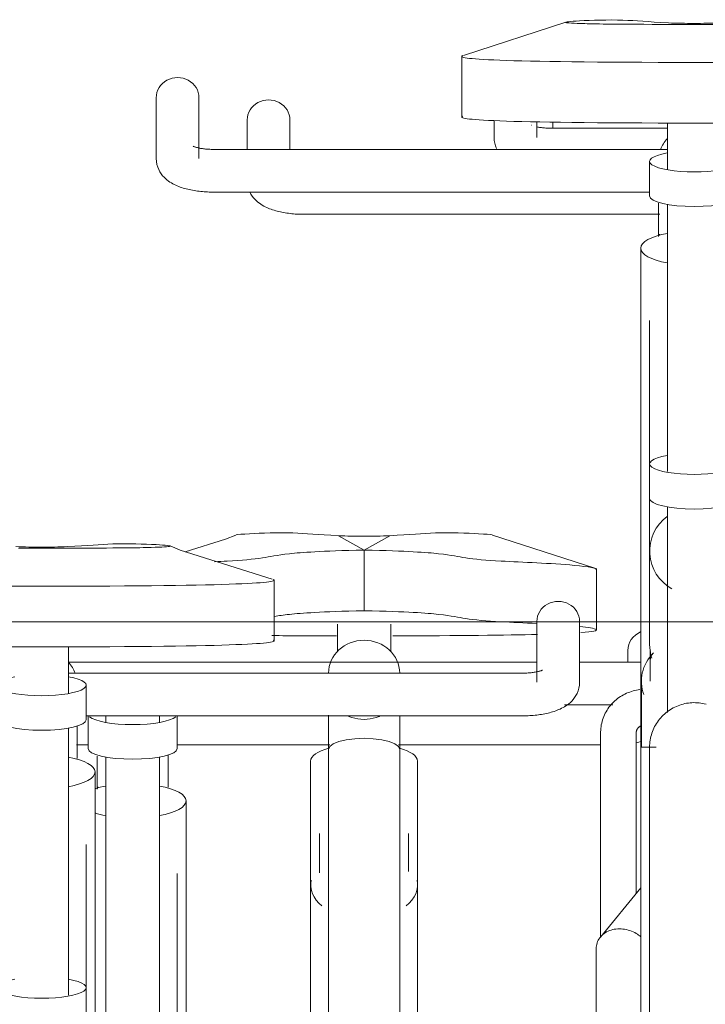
# Model space of a CAD drawing. Extents: x 50445 to 145605, y -10968 to 41989.
# Tile 253 of 256: x 97232 to 97617, y 172 to 725. Entities that reach past the tile are written whole.
import ezdxf

# ---------------------------------------------------------------- set-up
doc = ezdxf.new("R2010")
doc.units = 0
doc.header["$LTSCALE"] = 414.30304
doc.header["$MEASUREMENT"] = 0
doc.layers.add('A-DETL', color=5, linetype='CONTINUOUS', lineweight=18)
doc.layers.add('A-EQPM', color=6, linetype='CONTINUOUS', lineweight=18)

# ---------------------------------------------------------------- blocks, each defined once
blk = doc.blocks.new('97_KA_gestapelde fietsenstalling 8 fietsen 1600x1900 - Type-V119-plotview doorsnede C C  -  1 op 100')
at = {"layer": 'A-EQPM'}
for p, q in [((16180.2, 1.91), (16180.2, -14.7)), ((16204.2, -14.73), (16204.2, 1.91)), ((16351.71, 0.65), (16351.71, -2.93)), ((16212.2, -51.13), (16411.86, -51.13)), ((16393.9, -296.09), (16393.9, -302.93)), ((16090.9, -332.7), (16090.9, -351.3)), ((16100.9, -332.7), (16100.9, -336.54)), ((16130.9, -336.54), (16130.9, -332.7)), ((16140.9, -351.3), (16140.9, -332.7)), ((16084.28, -349.13), (16090.9, -349.13)), ((16140.8, -349.13), (16226.54, -349.13)), ((16265.13, -349.13), (16378.63, -349.13)), ((16100.9, -355.99), (16100.9, -506.13)), ((16130.9, -506.13), (16130.9, -355.99)), ((16096.37, -372.78), (16095.9, -374.01)), ((16145.9, -482.84), (16145.9, -380.63)), ((16140.9, -501.83), (16140.9, -421.36)), ((16145.9, -660.96), (16145.9, -450.21))]:
    blk.add_line(p, q, dxfattribs=at)
at = {"layer": 'A-EQPM', "flags": 128}
for points in [[(16181.6, -38.5), (16182.27, -39.77), (16183.01, -40.9), (16183.79, -41.91), (16184.6, -42.8), (16185.41, -43.58), (16186.23, -44.29), (16187.05, -44.92), (16187.87, -45.48), (16188.69, -45.99), (16189.51, -46.46), (16190.33, -46.89), (16191.15, -47.28), (16191.97, -47.65), (16192.8, -47.98), (16193.64, -48.3), (16194.48, -48.59), (16195.33, -48.86), (16196.19, -49.11), (16197.06, -49.35), (16197.93, -49.57), (16198.82, -49.77), (16199.71, -49.96), (16200.61, -50.13), (16201.53, -50.29), (16202.44, -50.43), (16203.37, -50.56), (16204.3, -50.68), (16205.24, -50.78), (16206.19, -50.87), (16207.14, -50.95), (16208.09, -51.01), (16209.05, -51.06), (16210.01, -51.1), (16210.97, -51.12), (16211.94, -51.13), (16212.2, -51.13)], [(16401.04, -347.35), (16400.16, -347.57), (16399.28, -347.77), (16398.38, -347.96)], [(16095.9, -355.44), (16095.9, -356.54), (16095.9, -357.65), (16095.9, -358.77), (16095.9, -359.91), (16095.9, -361.05), (16095.9, -362.2), (16095.9, -363.35), (16095.9, -364.51), (16095.9, -365.67), (16095.9, -366.83), (16095.9, -367.99), (16095.9, -369.14), (16095.9, -370.28), (16095.9, -371.42), (16095.9, -372.55), (16095.9, -373.67)], [(16135.9, -373.02), (16135.9, -371.9), (16135.9, -370.76), (16135.9, -369.62), (16135.9, -368.47), (16135.9, -367.32), (16135.9, -366.16), (16135.9, -365), (16135.9, -363.84), (16135.9, -362.69), (16135.9, -361.53), (16135.9, -360.39), (16135.9, -359.25), (16135.9, -358.12), (16135.9, -357), (16135.9, -355.9), (16135.9, -354.81)]]:
    blk.add_lwpolyline(points, dxfattribs=at)
at = {"layer": 'A-EQPM'}
for centre, major_axis, ratio, start_param, end_param in [((16192.2, 1.91), (12, 0), 0.939693, 0, 3.141593), ((16405.9, -296.09), (12, 0), 0.939693, 1.983095, 3.141593), ((16115.9, -331.87), (25, 0), 0.237436, 3.403392, 4.712389), ((16115.9, -331.87), (25, 0), 0.237436, 4.712389, 6.021386), ((16115.9, -351.3), (25, 0), 0.237436, 3.141593, 4.712389), ((16115.9, -351.3), (25, 0), 0.237436, 4.712389, 6.283185), ((16115.9, -380.63), (30, 0), 0.320127, 2.094395, 2.352654), ((16115.9, -380.63), (30, 0), 0.320127, 5.235988, 7.330383), ((16115.9, -380.63), (30, 0), 0.320127, 3.926991, 4.18879)]:
    blk.add_ellipse(centre, major_axis=major_axis, ratio=ratio, start_param=start_param, end_param=end_param, dxfattribs=at)
blk = doc.blocks.new('97_KA_gestapelde fietsenstalling 16 fietsen 1600x2900 - Type-V123-plotview doorsnede C C  -  1 op 100')
at = {"layer": 'A-EQPM'}
for p, q in [((16359.06, 56.8), (16301.67, 38.19)), ((16418.03, 55.6), (16444.23, 55.6)), ((16300.64, 37.6), (16300.64, 3.52)), ((16129.13, 14.41), (16129.13, -19.79)), ((16153.13, -19.79), (16153.13, 14.41)), ((16318.83, 1.54), (16318.83, -7.9)), ((16342.83, -7.9), (16342.83, 0.83)), ((16416.13, 0.18), (16416.13, -26.04)), ((16339.65, -1.01), (16339.73, -1.05)), ((16416.13, -2.74), (16350.83, -2.74)), ((16416.13, -14.63), (16161.13, -14.63)), ((16406.13, -21.37), (16406.13, -40.8)), ((16161.13, -38.63), (16406.13, -38.63)), ((16416.13, -45.49), (16416.13, -195.63)), ((16411.6, -62.28), (16411.13, -63.51)), ((16401.13, -70.13), (16401.13, -172.34)), ((16406.13, -110.86), (16406.13, -191.33)), ((16401.13, -139.71), (16401.13, -350.46)), ((16406.13, -191.33), (16406.13, -210.76)), ((16406.13, -210.76), (16406.13, -240.32)), ((16416.13, -215.44), (16416.13, -331)), ((16231.37, -231.69), (16245.83, -239.72)), ((16245.83, -239.72), (16260.3, -231.69)), ((16317.91, -231.31), (16375.29, -249.92)), ((16051.73, -238.65), (16077.93, -238.65)), ((16245.83, -273.8), (16245.83, -239.72)), ((16406.13, -240.32), (16406.13, -292.3)), ((16376.32, -284.59), (16376.32, -250.51)), ((16195.32, -290.73), (16195.32, -256.65)), ((16230.83, -281.43), (16230.83, -296.89)), ((16260.83, -296.89), (16260.83, -281.43)), ((16342.83, -279.84), (16342.83, -314.04)), ((16366.83, -314.04), (16366.83, -279.84)), ((16406.13, -284.79), (16406.13, -292.3)), ((16079.83, -320.29), (16079.83, -294.07)), ((16406.48, -298.19), (16406.48, -313.36)), ((16342.83, -302.74), (16079.77, -302.74)), ((16401.13, -302.74), (16366.83, -302.74)), ((16334.83, -308.88), (16079.75, -308.88)), ((16401.48, -313.36), (16401.48, -350.46)), ((16089.83, -335.05), (16089.83, -315.62)), ((16358.43, -326.74), (16385.51, -326.74)), ((16089.72, -332.88), (16334.83, -332.88)), ((16079.83, -489.88), (16079.83, -339.74)), ((16378.63, -342.18), (16378.63, -457.08)), ((16398.63, -432.61), (16398.63, -342.18)), ((16225.83, -351.74), (16225.83, -604.74)), ((16265.83, -522.73), (16265.83, -351.74)), ((16409.87, -350.46), (16401.13, -350.46)), ((16401.13, -655.27), (16401.13, -350.46)), ((16215.83, -358.24), (16215.83, -520.01)), ((16275.83, -520.01), (16275.83, -358.24)), ((16094.83, -466.59), (16094.83, -364.38)), ((16220.83, -398.97), (16220.83, -421.07)), ((16270.83, -420.28), (16270.83, -398.97)), ((16089.83, -485.58), (16089.83, -405.11)), ((16215.83, -427.82), (16215.83, -466.32)), ((16275.83, -466.32), (16275.83, -427.82)), ((16401.13, -429.54), (16378.49, -457.12)), ((16094.83, -644.71), (16094.83, -433.96)), ((16376.13, -463.7), (16376.13, -648.18)), ((16089.83, -505.01), (16089.83, -485.58))]:
    blk.add_line(p, q, dxfattribs=at)
at = {"layer": 'A-EQPM', "flags": 128}
for points in [[(16342.8, -1.98), (16343.28, -2.08), (16343.78, -2.17), (16344.3, -2.26), (16344.85, -2.34), (16345.41, -2.41), (16345.98, -2.48), (16346.57, -2.54), (16347.17, -2.6), (16347.78, -2.64), (16348.4, -2.68), (16349.03, -2.71), (16349.66, -2.73), (16350.29, -2.74), (16350.83, -2.74)], [(16318.83, -7.9), (16318.93, -9.57), (16319.21, -11.19), (16319.66, -12.71), (16320.24, -14.11)], [(16149.92, -12.89), (16149.95, -12.9), (16150.03, -12.94), (16150.16, -13), (16150.33, -13.08), (16150.55, -13.16), (16150.81, -13.25), (16151.11, -13.35), (16151.44, -13.46), (16151.81, -13.56), (16152.21, -13.67), (16152.64, -13.77), (16153.09, -13.87), (16153.57, -13.97), (16154.07, -14.06), (16154.6, -14.15), (16155.14, -14.23), (16155.7, -14.3), (16156.28, -14.37), (16156.87, -14.43), (16157.47, -14.49), (16158.08, -14.53), (16158.7, -14.57), (16159.32, -14.6), (16159.95, -14.62), (16160.59, -14.63), (16161.13, -14.63)], [(16129.13, -19.79), (16129.23, -21.46), (16129.51, -23.08), (16129.96, -24.6), (16130.53, -26), (16131.2, -27.27), (16131.94, -28.4), (16132.72, -29.41), (16133.53, -30.3), (16134.34, -31.08), (16135.16, -31.79), (16135.98, -32.42), (16136.8, -32.98), (16137.62, -33.49), (16138.44, -33.96), (16139.26, -34.39), (16140.08, -34.78), (16140.9, -35.15), (16141.73, -35.48), (16142.57, -35.8), (16143.41, -36.09), (16144.26, -36.36), (16145.12, -36.61), (16145.99, -36.85), (16146.86, -37.07), (16147.75, -37.27), (16148.64, -37.46), (16149.54, -37.63), (16150.46, -37.79), (16151.37, -37.93), (16152.3, -38.06), (16153.23, -38.18), (16154.17, -38.28), (16155.12, -38.37), (16156.07, -38.45), (16157.02, -38.51), (16157.98, -38.56), (16158.94, -38.6), (16159.9, -38.62), (16160.87, -38.63), (16161.13, -38.63)], [(16411.13, -44.94), (16411.13, -46.04), (16411.13, -47.15), (16411.13, -48.27), (16411.13, -49.41), (16411.13, -50.55), (16411.13, -51.7), (16411.13, -52.85), (16411.13, -54.01), (16411.13, -55.17), (16411.13, -56.33), (16411.13, -57.49), (16411.13, -58.64), (16411.13, -59.78), (16411.13, -60.92), (16411.13, -62.05), (16411.13, -63.17)], [(16145.45, -240.75), (16168.08, -233.61), (16173.76, -231.31)], [(16194.28, -256.06), (16142.58, -239.75), (16136.9, -237.45)], [(16346.04, -307.14), (16346.01, -307.15), (16345.93, -307.19), (16345.8, -307.25), (16345.63, -307.33), (16345.41, -307.41), (16345.15, -307.5), (16344.85, -307.6), (16344.52, -307.71), (16344.15, -307.81), (16343.75, -307.92), (16343.32, -308.02), (16342.87, -308.12), (16342.39, -308.22), (16341.88, -308.31), (16341.36, -308.4), (16340.82, -308.48), (16340.26, -308.55), (16339.68, -308.62), (16339.09, -308.68), (16338.49, -308.74), (16337.88, -308.78), (16337.26, -308.82), (16336.63, -308.85), (16336, -308.87), (16335.37, -308.88), (16334.83, -308.88)], [(16366.83, -314.04), (16366.73, -315.71), (16366.45, -317.33), (16366, -318.85), (16365.42, -320.25), (16364.75, -321.52), (16364.01, -322.65), (16363.23, -323.66), (16362.43, -324.55), (16361.62, -325.33), (16360.8, -326.04), (16359.98, -326.67), (16359.16, -327.23), (16358.34, -327.74), (16357.52, -328.21), (16356.7, -328.64), (16355.88, -329.03), (16355.05, -329.4), (16354.22, -329.73), (16353.39, -330.05), (16352.54, -330.34), (16351.69, -330.61), (16350.84, -330.86), (16349.97, -331.1), (16349.09, -331.32), (16348.21, -331.52), (16347.31, -331.71), (16346.41, -331.88), (16345.5, -332.04), (16344.58, -332.18), (16343.66, -332.31), (16342.72, -332.43), (16341.78, -332.53), (16340.84, -332.62), (16339.89, -332.7), (16338.93, -332.76), (16337.98, -332.81), (16337.01, -332.85), (16336.05, -332.87), (16335.09, -332.88), (16334.83, -332.88)], [(16400.7, -318.16), (16399.73, -318.29), (16398.77, -318.46), (16397.81, -318.66), (16396.86, -318.9), (16395.92, -319.17), (16394.99, -319.48), (16394.08, -319.83), (16393.17, -320.21), (16392.29, -320.63), (16391.41, -321.08), (16390.56, -321.56), (16389.73, -322.08), (16388.91, -322.62), (16388.12, -323.21), (16387.35, -323.82), (16386.61, -324.46), (16385.89, -325.13), (16385.2, -325.83), (16384.54, -326.56), (16383.91, -327.31), (16383.3, -328.09), (16382.73, -328.9), (16382.2, -329.72), (16381.69, -330.57), (16381.23, -331.44), (16380.79, -332.33), (16380.4, -333.24), (16380.04, -334.16), (16379.72, -335.09), (16379.45, -336.04), (16379.21, -337), (16379.01, -337.97), (16378.85, -338.95), (16378.74, -339.93), (16378.66, -340.92), (16378.63, -341.91), (16378.63, -342.18)], [(16412.33, -333.98), (16413.01, -333.24), (16413.71, -332.53), (16414.44, -331.85), (16415.2, -331.19), (16415.98, -330.57), (16416.79, -329.98), (16417.62, -329.42), (16418.47, -328.9), (16419.35, -328.41), (16420.24, -327.96), (16421.15, -327.54), (16422.07, -327.16), (16423.01, -326.82), (16423.96, -326.51), (16424.92, -326.24), (16425.9, -326.01), (16426.88, -325.83), (16427.87, -325.67), (16428.86, -325.56), (16429.86, -325.49), (16430.86, -325.46), (16431.86, -325.47), (16432.86, -325.52), (16433.85, -325.61), (16434.84, -325.74), (16435.83, -325.91), (16436.81, -326.12), (16437.78, -326.36)], [(16225.83, -351.74), (16225.83, -350.63), (16225.83, -349.51), (16225.83, -348.37), (16225.83, -347.23), (16225.83, -346.08), (16225.83, -344.93), (16225.83, -343.77), (16225.83, -342.61), (16225.83, -341.45), (16225.83, -340.29), (16225.83, -339.14), (16225.83, -338), (16225.83, -336.86), (16225.83, -335.73), (16225.83, -334.61), (16225.83, -333.51), (16225.83, -332.42)], [(16265.83, -333.05), (16265.83, -334.15), (16265.83, -335.26), (16265.83, -336.38), (16265.83, -337.52), (16265.83, -338.66), (16265.83, -339.81), (16265.83, -340.96), (16265.83, -342.12), (16265.83, -343.28), (16265.83, -344.44), (16265.83, -345.6), (16265.83, -346.75), (16265.83, -347.89), (16265.83, -349.03), (16265.83, -350.16), (16265.83, -351.28), (16265.83, -351.74)], [(16406.13, -350.46), (16406.15, -349.46), (16406.21, -348.46), (16406.31, -347.47), (16406.45, -346.48), (16406.63, -345.49), (16406.85, -344.52), (16407.1, -343.55), (16407.4, -342.6), (16407.73, -341.65), (16408.1, -340.73), (16408.51, -339.81), (16408.95, -338.92), (16409.43, -338.04), (16409.95, -337.18), (16410.5, -336.35), (16411.08, -335.53), (16411.69, -334.74), (16412.33, -333.98)], [(16084.83, -356.77), (16084.83, -355.65), (16084.83, -354.51), (16084.83, -353.37), (16084.83, -352.22), (16084.83, -351.07), (16084.83, -349.91), (16084.83, -348.75), (16084.83, -347.59), (16084.83, -346.44), (16084.83, -345.28), (16084.83, -344.14), (16084.83, -343), (16084.83, -341.87), (16084.83, -340.75), (16084.83, -339.65), (16084.83, -338.56)], [(16398.63, -342.18), (16398.63, -342.03), (16398.64, -341.89), (16398.66, -341.75), (16398.68, -341.6), (16398.71, -341.46), (16398.74, -341.31), (16398.78, -341.17), (16398.83, -341.02), (16398.88, -340.88), (16398.94, -340.74), (16399.01, -340.59), (16399.08, -340.45), (16399.17, -340.31), (16399.25, -340.17), (16399.35, -340.03), (16399.45, -339.89), (16399.56, -339.76), (16399.68, -339.63), (16399.81, -339.5), (16399.94, -339.37), (16400.08, -339.25), (16400.23, -339.13), (16400.38, -339.01), (16400.55, -338.9), (16400.71, -338.79), (16400.89, -338.69), (16401.07, -338.59)], [(16225.83, -351.74), (16226.52, -350.12), (16228.51, -348.62), (16231.69, -347.32), (16235.83, -346.33), (16240.66, -345.7), (16245.83, -345.49)], [(16245.83, -345.49), (16251.01, -345.7), (16255.83, -346.33), (16259.98, -347.32), (16263.15, -348.62), (16265.15, -350.12), (16265.83, -351.74)], [(16406.13, -357.21), (16406.13, -354.9), (16406.13, -353.06), (16406.13, -351.72), (16406.13, -350.85), (16406.13, -350.48), (16406.13, -350.46)], [(16406.13, -350.46), (16406.13, -350.71), (16406.13, -351.44), (16406.13, -352.65), (16406.13, -354.35), (16406.13, -356.54), (16406.13, -359.2), (16406.13, -362.33), (16406.13, -365.93), (16406.13, -370), (16406.13, -374.52), (16406.13, -379.49), (16406.13, -384.91), (16406.13, -390.75), (16406.13, -397.02), (16406.13, -403.7), (16406.13, -410.78), (16406.13, -418.26), (16406.13, -426.11), (16406.13, -434.33), (16406.13, -442.91), (16406.13, -451.82), (16406.13, -461.06), (16406.13, -470.61), (16406.13, -480.46), (16406.13, -490.58), (16406.13, -500.97)], [(16406.13, -350.85), (16406.13, -350.48), (16406.13, -350.46)]]:
    blk.add_lwpolyline(points, dxfattribs=at)
at = {"layer": 'A-EQPM'}
for centre, major_axis, ratio, start_param, end_param in [((16141.13, 14.41), (12, 0), 0.939693, 0, 3.141593), ((16431.13, -20.92), (20, 0), 0.931915, 2.426856, 2.797325), ((16431.13, -21.37), (25, 0), 0.237436, 2.220803, 4.712389), ((16431.13, -21.37), (25, 0), 0.237436, 4.712389, 7.208051), ((16431.13, -40.8), (25, 0), 0.237436, 3.141593, 4.712389), ((16431.13, -40.8), (25, 0), 0.237436, 4.712389, 6.283185), ((16431.13, -70.13), (30, 0), 0.320127, 2.094395, 4.18879), ((16431.13, -191.33), (25, 0), 0.237436, 2.219192, 4.712389), ((16431.13, -191.33), (25, 0), 0.237436, 4.712389, 7.203975), ((16431.13, -210.76), (25, 0), 0.237436, 3.141593, 4.712389), ((16431.13, -210.76), (25, 0), 0.237436, 4.712389, 6.283185), ((16431.13, -240.32), (25, 0), 0.978148, 2.220803, 4.18879), ((16354.83, -279.84), (12, 0), 0.939693, 0, 3.141593), ((16245.83, -309.03), (20, 0), 0.931915, 1.570796, 3.136219), ((16245.83, -309.03), (20, 0), 0.931915, 0.005374, 1.570796), ((16431.13, -313.36), (29.65, 0), 0.838671, 2.450228, 3.451074), ((16431.13, -298.19), (24.65, 0), 0.838671, 3.05396, 3.278335), ((16064.83, -315.17), (20, 0), 0.931915, 0.344268, 0.719846), ((16064.83, -315.62), (25, 0), 0.237436, 2.220803, 4.712389), ((16064.83, -315.62), (25, 0), 0.237436, 4.712389, 7.208051), ((16064.83, -335.05), (25, 0), 0.237436, 3.141593, 4.712389), ((16064.83, -335.05), (25, 0), 0.237436, 4.712389, 6.283185), ((16245.83, -358.24), (30, 0), 0.320127, 2.293457, 3.141593), ((16245.83, -358.24), (30, 0), 0.320127, 0, 0.848135), ((16064.83, -364.38), (30, 0), 0.320127, 5.235988, 7.330383), ((16245.83, -427.82), (30, 0), 0.642922, 3.001013, 3.804386), ((16245.83, -427.82), (30, 0), 0.642922, 5.620392, 6.423765), ((16064.83, -485.58), (25, 0), 0.237436, 2.219192, 4.712389), ((16064.83, -485.58), (25, 0), 0.237436, 4.712389, 7.203975)]:
    blk.add_ellipse(centre, major_axis=major_axis, ratio=ratio, start_param=start_param, end_param=end_param, dxfattribs=at)
for points, knots in [([(16416.66, 56.42), (16404.87, 57.04), (16392.01, 58.48), (16365.17, 57.67), (16355.59, 56.6), (16367.37, 55.98), (16387.55, 55.6), (16418.03, 55.6)], [0, 0, 0, 0, 0.0854061, 0.1773603, 0.2542553, 0.3207509, 0.3957861, 0.3957861, 0.3957861, 0.3957861]), ([(16174, -231.24), (16174.93, -231.01), (16182.14, -230.37), (16206.71, -229.62), (16219.57, -231.07), (16231.37, -231.69)], [0.1629708, 0.1629708, 0.1629708, 0.1629708, 0.2184258, 0.31038, 0.3957861, 0.3957861, 0.3957861, 0.3957861]), ([(16260.3, -231.69), (16272.1, -231.07), (16284.96, -229.62), (16309.53, -230.37), (16316.74, -231.01), (16317.66, -231.24)], [0, 0, 0, 0, 0.0854061, 0.1773603, 0.2328154, 0.2328154, 0.2328154, 0.2328154]), ([(16077.93, -238.65), (16108.41, -238.65), (16128.59, -238.27), (16140.37, -237.65), (16130.78, -236.58), (16103.95, -235.77), (16091.09, -237.21), (16079.29, -237.83)], [0, 0, 0, 0, 0.0750352, 0.1415308, 0.2184258, 0.31038, 0.3957861, 0.3957861, 0.3957861, 0.3957861]), ([(16161.78, -246.29), (16164.29, -246.17), (16175.47, -245.62), (16189.23, -244.45), (16199.31, -241.84), (16221.11, -240.32), (16245.83, -239.72)], [0.4163608, 0.4163608, 0.4163608, 0.4163608, 0.4502283, 0.5734918, 0.6784828, 0.7724372, 0.7724372, 0.7724372, 0.7724372]), ([(16245.83, -239.72), (16221.11, -240.32), (16199.31, -241.84), (16189.23, -244.45), (16175.47, -245.62), (16164.29, -246.17), (16161.78, -246.29)], [-0.7724372, -0.7724372, -0.7724372, -0.7724372, -0.6784828, -0.5734918, -0.4502283, -0.4163608, -0.4163608, -0.4163608, -0.4163608]), ([(16245.83, -239.72), (16270.56, -240.32), (16292.36, -241.84), (16302.44, -244.45), (16323.82, -246.27), (16359.37, -247.34), (16378.03, -249.96), (16375.93, -250.86)], [0, 0, 0, 0, 0.0939544, 0.1989454, 0.3222089, 0.5012721, 0.6007845, 0.6007845, 0.6007845, 0.6007845]), ([(16375.93, -250.86), (16378.03, -249.96), (16359.37, -247.34), (16323.82, -246.27), (16302.44, -244.45), (16292.36, -241.84), (16270.56, -240.32), (16245.83, -239.72)], [-0.6007845, -0.6007845, -0.6007845, -0.6007845, -0.5012721, -0.3222089, -0.1989454, -0.0939544, 0, 0, 0, 0]), ([(16245.83, -273.8), (16221.11, -274.4), (16205.43, -275.5), (16197.81, -276.64), (16195.6, -277.01)], [-0.7724372, -0.7724372, -0.7724372, -0.7724372, -0.6784828, -0.6293933, -0.6293933, -0.6293933, -0.6293933]), ([(16342.83, -280.99), (16335.69, -280.63), (16319.12, -279.95), (16302.44, -278.53), (16292.36, -275.92), (16270.56, -274.4), (16245.83, -273.8)], [-0.411827, -0.411827, -0.411827, -0.411827, -0.3222089, -0.1989454, -0.0939544, 0, 0, 0, 0]), ([(16407.34, -300.48), (16407.21, -300.05), (16406.78, -298.5), (16406.27, -295.78), (16406.13, -293.46), (16406.13, -292.3)], [0.40033552, 0.40033552, 0.40033552, 0.40033552, 0.41666667, 0.45833333, 0.5, 0.5, 0.5, 0.5]), ([(16236.84, -332.92), (16237.54, -333.24), (16240.4, -334.38), (16243.51, -334.88), (16245.83, -334.88)], [0.8515145, 0.8515145, 0.8515145, 0.8515145, 0.8888889, 1, 1, 1, 1]), ([(16245.83, -334.88), (16248.16, -334.88), (16251.27, -334.38), (16254.13, -333.24), (16254.83, -332.92)], [0, 0, 0, 0, 0.1111111, 0.1484971, 0.1484971, 0.1484971, 0.1484971]), ([(16401.18, -457.03), (16400.4, -456.34), (16398.48, -454.94), (16395.06, -453.36), (16391.13, -452.49), (16387.2, -452.5), (16383.54, -453.38), (16380.4, -455.08), (16377.99, -457.48), (16376.47, -460.41), (16376.13, -462.59), (16376.13, -463.7)], [0.2662718, 0.2662718, 0.2662718, 0.2662718, 0.3333333, 0.4166667, 0.5, 0.5833333, 0.6666667, 0.75, 0.8333333, 0.9166667, 1, 1, 1, 1])]:
    blk.add_open_spline(points, degree=3, knots=knots, dxfattribs=at)
for points in [[(16431.13, 56.14), (16426.25, 56.14), (16421.42, 56.23), (16416.66, 56.42)], [(16445.59, 56.42), (16440.83, 56.23), (16436.01, 56.14), (16431.13, 56.14)], [(16301.21, 38.03), (16296.62, 36.22), (16318.19, 34.22), (16431.13, 34.22)], [(16431.13, 34.22), (16318.19, 34.22), (16296.62, 36.22), (16301.21, 38.03)], [(16431.13, 34.22), (16544.06, 34.22), (16565.64, 36.22), (16561.05, 38.03)], [(16561.05, 38.03), (16565.64, 36.22), (16544.06, 34.22), (16431.13, 34.22)], [(16431.13, 0.14), (16318.19, 0.14), (16296.62, 2.14), (16301.21, 3.95)], [(16561.05, 3.95), (16565.64, 2.14), (16544.06, 0.14), (16431.13, 0.14)], [(16231.37, -231.69), (16236.13, -231.88), (16240.95, -231.97), (16245.83, -231.97)], [(16245.83, -231.97), (16250.72, -231.97), (16255.54, -231.88), (16260.3, -231.69)], [(16064.83, -238.11), (16059.95, -238.11), (16055.12, -238.02), (16050.36, -237.83)], [(16079.29, -237.83), (16074.53, -238.02), (16069.71, -238.11), (16064.83, -238.11)], [(15934.91, -256.22), (15930.31, -258.03), (15951.89, -260.03), (16064.83, -260.03)], [(16064.83, -260.03), (15951.89, -260.03), (15930.31, -258.03), (15934.91, -256.22)], [(16064.83, -260.03), (16177.76, -260.03), (16199.34, -258.03), (16194.75, -256.22)], [(16194.75, -256.22), (16199.34, -258.03), (16177.76, -260.03), (16064.83, -260.03)], [(16262, -287.95), (16299.62, -287.88), (16325.63, -287.57), (16343.19, -287.1)], [(16367.5, -286.08), (16382.15, -285.01), (16375.99, -283.69), (16366.9, -282.7)], [(16064.83, -294.11), (15951.89, -294.11), (15930.31, -292.11), (15934.91, -290.3)], [(16194.75, -290.3), (16199.34, -292.11), (16177.76, -294.11), (16064.83, -294.11)], [(16194.05, -287.79), (16204.57, -287.87), (16217.2, -287.91), (16230.31, -287.94)]]:
    blk.add_open_spline(points, degree=3, dxfattribs=at)

msp = doc.modelspace()

# ---------------------------------------------------------------- linework, layer by layer
at = {"layer": 'A-DETL'}
msp.add_line((142875.48, 387.18), (74362.52, 387.18), dxfattribs=at)

# ---------------------------------------------------------------- block references
at = {"layer": 'A-EQPM'}
for name in ['97_KA_gestapelde fietsenstalling 16 fietsen 1600x2900 - Type-V123-plotview doorsnede C C  -  1 op 100', '97_KA_gestapelde fietsenstalling 8 fietsen 1600x1900 - Type-V119-plotview doorsnede C C  -  1 op 100']:
    msp.add_blockref(name, (81179.52, 667.18), dxfattribs=at)

doc.saveas('drawing.dxf')
